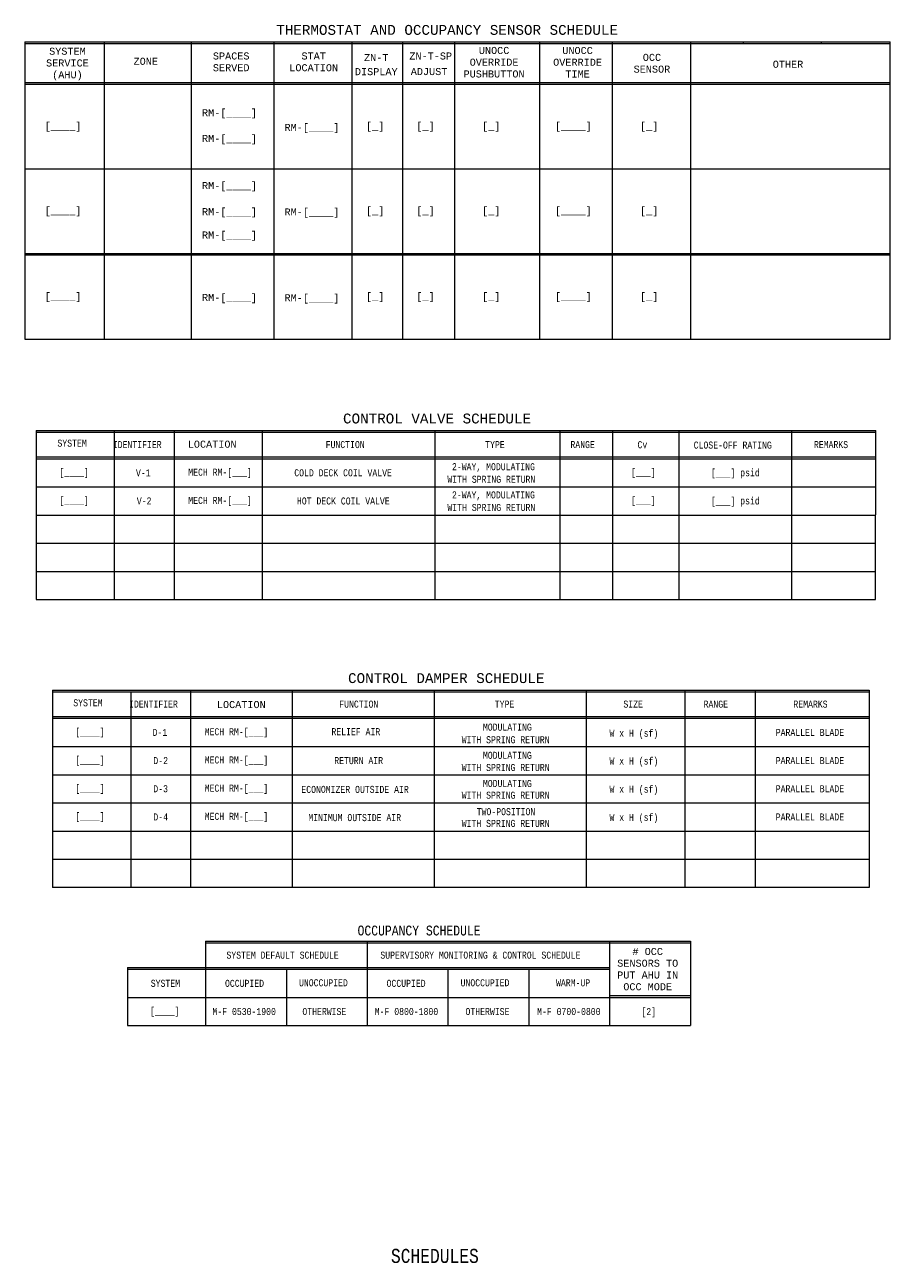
# Model space of a CAD drawing. Header units: inches. Extents: x 10.1 to 32.1, y 0.4 to 18.1.
import ezdxf
from ezdxf.enums import TextEntityAlignment as Align

# ---------------------------------------------------------------- set-up
doc = ezdxf.new("R2010")
doc.units = ezdxf.units.IN
doc.header["$MEASUREMENT"] = 0
doc.layers.add('M-ANNO-TEXT', color=2, linetype='Continuous', lineweight=30)
doc.layers.add('M-DIAG-GRPH', color=6, linetype='Continuous', lineweight=13)
doc.styles.add('CONTROLTXT', font='monotxt.shx')

msp = doc.modelspace()

# ---------------------------------------------------------------- linework, layer by layer
at = {"layer": 'M-DIAG-GRPH'}
for p, q in [((10.146, 17.893), (22.422, 17.893)), ((10.146, 17.893), (10.146, 13.674)), ((10.146, 17.868), (22.422, 17.868)), ((11.271, 17.893), (11.271, 13.674)), ((12.508, 17.893), (12.508, 13.674)), ((13.679, 17.893), (13.679, 13.674)), ((14.787, 17.893), (14.787, 13.674)), ((15.502, 17.893), (15.502, 13.674)), ((16.241, 17.893), (16.241, 13.674)), ((17.446, 17.893), (17.446, 13.674)), ((18.48, 17.893), (18.48, 13.674)), ((19.589, 17.893), (19.589, 13.674)), ((20.334, 17.893), (20.334, 17.868)), ((21.443, 17.893), (21.443, 17.868)), ((22.422, 13.674), (22.422, 17.893)), ((10.146, 17.317), (22.422, 17.317)), ((10.146, 17.292), (21.314, 17.292)), ((12.508, 17.317), (13.617, 17.317)), ((19.589, 17.292), (22.422, 17.292)), ((10.146, 16.092), (22.422, 16.092)), ((12.508, 16.092), (13.617, 16.092)), ((10.146, 14.892), (22.422, 14.892)), ((10.146, 14.874), (22.422, 14.874)), ((10.146, 13.674), (22.422, 13.674)), ((10.306, 12.38), (10.306, 9.98)), ((10.306, 12.355), (11.439, 12.355)), ((11.407, 12.38), (22.218, 12.38)), ((11.416, 12.38), (11.416, 9.98)), ((11.42, 12.355), (22.218, 12.355)), ((12.266, 12.38), (12.266, 9.98)), ((13.515, 12.38), (13.515, 9.98)), ((15.961, 12.38), (15.961, 9.98)), ((17.734, 12.38), (17.734, 9.98)), ((18.484, 12.38), (18.484, 9.98)), ((19.424, 12.38), (19.424, 9.98)), ((21.024, 12.38), (21.024, 9.98)), ((22.212, 9.98), (22.218, 12.38)), ((10.306, 12.005), (22.217, 12.005)), ((10.306, 11.98), (22.217, 11.98)), ((10.306, 11.58), (22.216, 11.58)), ((10.306, 11.18), (22.215, 11.18)), ((10.306, 10.78), (22.215, 10.78)), ((10.306, 10.38), (22.215, 10.38)), ((10.306, 9.98), (22.215, 9.98)), ((10.539, 8.697), (10.539, 5.897)), ((10.539, 8.672), (22.124, 8.672)), ((11.649, 8.674), (11.649, 5.897)), ((12.499, 8.697), (12.499, 5.897)), ((13.941, 8.697), (13.941, 5.897)), ((15.951, 8.697), (15.951, 5.897)), ((18.107, 8.697), (18.107, 5.897)), ((19.507, 8.697), (19.507, 5.897)), ((20.508, 8.697), (20.508, 5.897)), ((10.539, 8.322), (22.124, 8.322)), ((10.539, 8.297), (22.124, 8.297)), ((10.539, 7.897), (22.124, 7.897)), ((10.539, 7.497), (22.124, 7.497)), ((10.539, 7.097), (22.124, 7.097)), ((10.539, 6.697), (22.124, 6.697)), ((10.539, 6.297), (22.124, 6.297)), ((12.711, 5.137), (19.587, 5.137)), ((12.711, 5.137), (12.711, 3.937)), ((12.711, 5.112), (19.587, 5.112)), ((15.003, 5.137), (15.003, 3.937)), ((18.441, 5.137), (18.441, 3.937)), ((19.587, 5.137), (19.587, 3.937)), ((11.601, 4.762), (18.441, 4.762)), ((11.601, 4.762), (11.601, 3.937)), ((11.601, 4.737), (18.441, 4.737)), ((13.857, 4.737), (13.857, 3.937)), ((16.149, 4.737), (16.149, 3.937)), ((17.295, 4.737), (17.295, 3.937)), ((11.601, 4.337), (19.587, 4.337)), ((18.441, 4.362), (19.587, 4.362)), ((11.601, 3.937), (19.587, 3.937))]:
    msp.add_line(p, q, dxfattribs=at)
at = {"layer": 'M-DIAG-GRPH', "flags": 128}
for points in [[(10.306, 12.38), (11.426, 12.38)], [(10.539, 8.697), (22.124, 8.697), (22.124, 5.897), (10.539, 5.897)]]:
    msp.add_lwpolyline(points, dxfattribs=at)

# ---------------------------------------------------------------- texts
at = {"layer": 'M-ANNO-TEXT', "style": 'CONTROLTXT'}
msp.add_text('THERMOSTAT AND OCCUPANCY SENSOR SCHEDULE', height=0.14, dxfattribs=at).set_placement((13.713, 17.993))
for s, p in [('ZN-T-SP', (15.904, 17.693)), ('ADJUST', (15.881, 17.472)), ('[____]', (10.689, 16.701)), ('[_]', (15.117, 16.701)), ('[_]', (15.831, 16.701)), ('[_]', (16.763, 16.701)), ('[____]', (17.927, 16.701)), ('[_]', (19.002, 16.701)), ('[____]', (10.689, 15.5)), ('[_]', (15.117, 15.5)), ('[_]', (15.831, 15.5)), ('[_]', (16.763, 15.5)), ('[____]', (17.927, 15.5)), ('[_]', (19.002, 15.5)), ('[____]', (10.689, 14.283)), ('[_]', (15.117, 14.283)), ('[_]', (15.831, 14.283)), ('[_]', (16.763, 14.283)), ('[____]', (17.927, 14.283)), ('[_]', (19.002, 14.283))]:
    msp.add_text(s, height=0.1, dxfattribs=at).set_placement(p, align=Align.MIDDLE_CENTER)
for s, p in [('CONTROL VALVE SCHEDULE', (15.993, 12.48)), ('CONTROL DAMPER SCHEDULE', (16.125, 8.797))]:
    msp.add_text(s, height=0.14002, dxfattribs=at).set_placement(p, align=Align.CENTER)
at = {"layer": 'M-ANNO-TEXT', "style": 'CONTROLTXT', "width": 0.8}
for s, p in [('SYSTEM', (10.817, 12.2)), ('IDENTIFIER', (11.741, 12.18)), ('FUNCTION', (14.691, 12.18)), ('TYPE', (16.815, 12.18)), ('RANGE', (18.059, 12.18)), ('Cv', (18.907, 12.178)), ('CLOSE-OFF RATING', (20.188, 12.173)), ('REMARKS', (21.582, 12.18)), ('[____]', (10.845, 11.788)), ('V-1', (11.827, 11.78)), ('MECH RM-[___]', (12.915, 11.788)), ('COLD DECK COIL VALVE', (14.661, 11.78)), ('2-WAY, MODULATING', (16.794, 11.866)), ('[___]', (18.92, 11.788)), ('[___] psid', (20.225, 11.781)), ('WITH SPRING RETURN', (16.764, 11.688)), ('[____]', (10.845, 11.388)), ('V-2', (11.839, 11.38)), ('MECH RM-[___]', (12.915, 11.388)), ('HOT DECK COIL VALVE', (14.664, 11.38)), ('2-WAY, MODULATING', (16.794, 11.466)), ('[___]', (18.92, 11.388)), ('[___] psid', (20.225, 11.381)), ('WITH SPRING RETURN', (16.764, 11.288)), ('SYSTEM', (11.042, 8.517)), ('IDENTIFIER', (11.971, 8.498)), ('FUNCTION', (14.884, 8.498)), ('TYPE', (16.951, 8.498)), ('SIZE', (18.776, 8.498)), ('RANGE', (19.948, 8.498)), ('REMARKS', (21.291, 8.498)), ('[____]', (11.07, 8.106)), ('D-1', (12.063, 8.097)), ('MECH RM-[___]', (13.148, 8.106)), ('RELIEF AIR', (14.842, 8.107)), ('MODULATING', (16.991, 8.172)), ('W x H (sf)', (18.786, 8.085)), ('PARALLEL BLADE', (21.283, 8.097)), ('WITH SPRING RETURN', (16.967, 7.993)), ('[____]', (11.07, 7.706)), ('D-2', (12.074, 7.697)), ('MECH RM-[___]', (13.148, 7.706)), ('RETURN AIR', (14.882, 7.697)), ('MODULATING', (16.991, 7.772)), ('W x H (sf)', (18.786, 7.691)), ('PARALLEL BLADE', (21.283, 7.697)), ('WITH SPRING RETURN', (16.967, 7.599)), ('MODULATING', (16.991, 7.372)), ('[____]', (11.07, 7.306)), ('D-3', (12.073, 7.297)), ('MECH RM-[___]', (13.148, 7.306)), ('ECONOMIZER OUTSIDE AIR', (14.831, 7.288)), ('WITH SPRING RETURN', (16.967, 7.206)), ('W x H (sf)', (18.786, 7.291)), ('PARALLEL BLADE', (21.283, 7.297)), ('[____]', (11.07, 6.906)), ('D-4', (12.074, 6.897)), ('MECH RM-[___]', (13.148, 6.906)), ('MINIMUM OUTSIDE AIR', (14.826, 6.888)), ('WITH SPRING RETURN', (16.967, 6.806)), ('TWO-POSITION', (16.972, 6.972)), ('W x H (sf)', (18.786, 6.891)), ('PARALLEL BLADE', (21.283, 6.897)), ('SYSTEM DEFAULT SCHEDULE', (13.803, 4.937)), ('SUPERVISORY MONITORING & CONTROL SCHEDULE', (16.609, 4.937)), ('SYSTEM', (12.141, 4.537)), ('OCCUPIED', (13.263, 4.537)), ('UNOCCUPIED', (14.382, 4.545)), ('OCCUPIED', (15.555, 4.537)), ('UNOCCUPIED', (16.674, 4.545)), ('WARM-UP', (17.924, 4.545)), ('[____]', (12.132, 4.145)), ('M-F 0530-1900', (13.258, 4.137)), ('OTHERWISE', (14.395, 4.137)), ('M-F 0800-1800', (15.56, 4.137)), ('OTHERWISE', (16.709, 4.137)), ('M-F 0700-0800', (17.863, 4.137)), ('[2]', (18.997, 4.137))]:
    msp.add_text(s, height=0.1, dxfattribs=at).set_placement(p, align=Align.MIDDLE_CENTER)
msp.add_text('OCCUPANCY SCHEDULE', height=0.14, dxfattribs=at).set_placement((15.739, 5.216), align=Align.CENTER)
at = {"layer": 'M-ANNO-TEXT', "linetype": 'Continuous', "style": 'CONTROLTXT', "width": 0.8}
msp.add_text('SCHEDULES', height=0.2, dxfattribs=at).set_placement((15.963, 0.57), align=Align.CENTER)
at = {"layer": 'M-ANNO-TEXT', "char_height": 0.1, "style": 'CONTROLTXT'}
for s, insert, width, attachment_point in [('SYSTEM SERVICE (AHU)', (10.751, 17.578), 0.8, 5), ('SPACES SERVED', (13.074, 17.609), 0.8, 5), ('STAT LOCATION', (14.244, 17.609), 0.8, 5), ('UNOCC OVERRIDE PUSHBUTTON', (16.803, 17.604), 0.8, 5), ('UNOCC OVERRIDE TIME', (17.987, 17.604), 0.8, 5), ('ZONE', (11.862, 17.617), 0.8, 5), ('OCC SENSOR', (19.042, 17.589), 0.8, 5), ('OTHER', (20.972, 17.575), 0.8, 5), ('RM-[____]', (12.66, 16.938), 0.8, 1), ('RM-[____]', (13.83, 16.73), 0.8, 1), ('RM-[____]', (12.66, 16.572), 0.8, 1), ('RM-[____]', (12.66, 15.904), 0.8, 1), ('RM-[____]', (12.66, 15.534), 0.8, 1), ('RM-[____]', (13.83, 15.53), 0.8, 1), ('RM-[____]', (12.66, 15.203), 0.8, 1), ('RM-[____]', (12.66, 14.317), 0.8, 1), ('RM-[____]', (13.83, 14.313), 0.8, 1), ('LOCATION', (12.804, 12.185), 0.8, 5), ('LOCATION', (13.217, 8.491), 0.8, 5), ('# OCC SENSORS TO PUT AHU IN OCC MODE', (18.982, 4.738), 1.00511, 5)]:
    msp.add_mtext(s, dxfattribs=dict(at, insert=insert, width=width, attachment_point=attachment_point))
at = {"layer": 'M-ANNO-TEXT', "insert": (15.132, 17.57), "char_height": 0.1, "attachment_point": 5, "line_spacing_factor": 1.2, "style": 'CONTROLTXT'}
msp.add_mtext('ZN-T\\PDISPLAY', dxfattribs=at)

doc.saveas('drawing.dxf')
